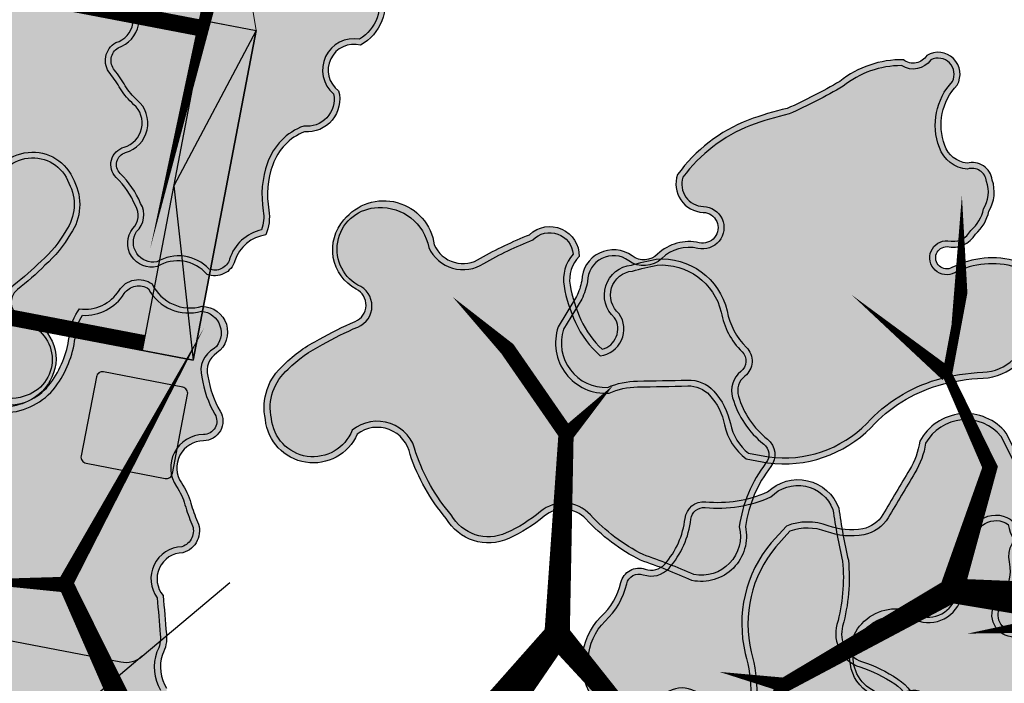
# Model space of a CAD drawing. Header units: metres. Extents: x 32353251 to 32353583, y 5707748 to 5708004.
# Tile 151 of 164: x 32353513 to 32353532, y 5707858 to 5707871. Entities that reach past the tile are written whole.
import ezdxf

# ---------------------------------------------------------------- set-up
doc = ezdxf.new("R2010")
doc.units = ezdxf.units.M
doc.header["$LTSCALE"] = 0.75
doc.layers.get('0').update_dxf_attribs({"linetype": 'CONTINUOUS'})
doc.layers.add('10414942$0$_Hilfslayer', color=6, linetype='CONTINUOUS', plot=False)
for name, color, linetype in [('10414942$0$Beschilderung neu', 7, 'CONTINUOUS'), ('10414942$0$ST-LIN Rampe', 7, 'CONTINUOUS'), ('10414942$0$ST-LIN-Fahrbahn', 2, 'CONTINUOUS')]:
    doc.layers.add(name, color=color, linetype=linetype)
for name, color, linetype, lineweight, true_color in [('10414942$0$ST-LIN RINNE', 5, 'CONTINUOUS', 25, 0x0000ff), ('10414943$0$ST-Gehweg-Sol', 7, 'CONTINUOUS', 0, 0xffd7a8), ('10414943$0$ST-Mischfläche-Sol', 7, 'CONTINUOUS', 0, 0x636466)]:
    doc.layers.add(name, color=color, linetype=linetype, lineweight=lineweight, true_color=true_color)
doc.layers.add('10414942$0$ST-LIN_Rinne', color=141, linetype='CONTINUOUS', lineweight=0)
doc.layers.add('10414943$0$ST-Fahrbahn-Sol', color=7, linetype='CONTINUOUS', true_color=0xcccccc)
for name, color, linetype, transparency in [('10414944$0$PF-Krone', 33, 'CONTINUOUS', 0.7), ('10414944$0$PF-Krone_SOL', 70, 'CONTINUOUS', 0.7), ('10414944$0$ST-Baum', 7, 'CONTINUOUS', 0.7)]:
    doc.layers.add(name, color=color, linetype=linetype, transparency=transparency)
doc.layers.add('10414944$0$PF-Stamm', color=7, linetype='CONTINUOUS', true_color=0x5f5144, transparency=0.7)

# ---------------------------------------------------------------- blocks, each defined once
blk = doc.blocks.new('10414943')
at = {"layer": '10414943$0$ST-Fahrbahn-Sol'}
h = blk.add_hatch(color=256, dxfattribs=at)
h.dxf.hatch_style = 1
h.paths.add_polyline_path([(32353515.44, 5707864.419), (32353516.663, 5707870.803), (32353517.645, 5707870.615), (32353516.422, 5707864.231)])
at = {"layer": '10414943$0$ST-Mischfläche-Sol'}
h = blk.add_hatch(dxfattribs=at)
h.set_pattern_fill('AR-HBONE', color=256, scale=0.0042, angle=170)
h.set_pattern_definition([(215, (0, 0), (-0.1047920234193, -0.5943050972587), [1.28016, -0.42672]), (305, (-0.34955, -0.24476), (-0.1047920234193, -0.5943050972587), [1.28016, -0.42672])])
edge = h.paths.add_edge_path()
edge.add_line((32353333.407, 5707899.31), (32353335.24, 5707908.862))
edge.add_line((32353335.24, 5707908.862), (32353407.152, 5707895.034))
edge.add_line((32353407.152, 5707895.034), (32353413.706, 5707897.337))
edge.add_line((32353413.706, 5707897.337), (32353481.818, 5707884.239))
edge.add_line((32353481.818, 5707884.239), (32353497.176, 5707881.286))
edge.add_line((32353497.176, 5707881.286), (32353499.704, 5707880.189))
edge.add_line((32353499.704, 5707880.189), (32353502.939, 5707877.836))
edge.add_line((32353502.939, 5707877.836), (32353505.467, 5707876.739))
edge.add_line((32353505.467, 5707876.739), (32353517.005, 5707874.52))
edge.add_line((32353517.005, 5707874.52), (32353517.645, 5707870.615))
edge.add_line((32353517.645, 5707870.615), (32353516.663, 5707870.803))
edge.add_line((32353516.663, 5707870.803), (32353515.44, 5707864.419))
edge.add_line((32353515.44, 5707864.419), (32353479.337, 5707871.339))
edge.add_line((32353479.337, 5707871.339), (32353468.359, 5707873.443))
edge.add_line((32353468.359, 5707873.443), (32353468.779, 5707869.425))
edge.add_arc((32353471.762, 5707869.736), 3, 185.9559, 259.1498)
edge.add_line((32353471.198, 5707866.79), (32353499.612, 5707861.344))
edge.add_line((32353499.612, 5707861.344), (32353497.736, 5707858.394))
edge.add_line((32353497.736, 5707858.394), (32353462.939, 5707865.064))
edge.add_arc((32353461.81, 5707859.171), 6, 79.1498, 96.1372)
edge.add_line((32353461.168, 5707865.137), (32353452.41, 5707864.195))
edge.add_arc((32353451.769, 5707870.161), 6, 259.1149, 276.1372, ccw=False)
edge.add_line((32353450.636, 5707864.269), (32353424.341, 5707869.325))
edge.add_arc((32353425.474, 5707875.217), 6, 242.0483, 259.1149, ccw=False)
edge.add_line((32353422.662, 5707869.917), (32353415, 5707873.982))
edge.add_arc((32353412.188, 5707868.682), 6, 62.0483, 79.1497)
edge.add_line((32353413.318, 5707874.575), (32353366.067, 5707883.631))
edge.add_line((32353366.067, 5707883.631), (32353365.06, 5707886.87))
edge.add_line((32353365.06, 5707886.87), (32353331.246, 5707893.373))
edge.add_line((32353331.246, 5707893.373), (32353331.861, 5707896.566))
edge.add_line((32353331.861, 5707896.566), (32353338.356, 5707895.321))
edge.add_line((32353338.356, 5707895.321), (32353340.491, 5707897.948))
edge.add_line((32353340.491, 5707897.948), (32353344.413, 5707897.2))
edge.add_line((32353344.413, 5707897.2), (32353345.428, 5707893.961))
edge.add_line((32353345.428, 5707893.961), (32353351.009, 5707892.888))
edge.add_line((32353351.009, 5707892.888), (32353351.574, 5707895.828))
edge.add_line((32353351.574, 5707895.828), (32353371.217, 5707892.063))
edge.add_line((32353371.217, 5707892.063), (32353370.648, 5707889.105))
edge.add_line((32353370.648, 5707889.105), (32353371.654, 5707885.87))
edge.add_line((32353371.654, 5707885.87), (32353406.652, 5707879.162))
edge.add_arc((32353407.216, 5707882.11), 3.001, 259.1591, 333.481)
edge.add_line((32353409.902, 5707880.769), (32353411.749, 5707884.294))
edge.add_line((32353411.749, 5707884.294), (32353333.407, 5707899.31))
at = {"layer": '10414943$0$ST-Fahrbahn-Sol', "flags": 128}
blk.add_lwpolyline([(32353515.44, 5707864.419), (32353516.663, 5707870.803), (32353517.645, 5707870.615), (32353516.422, 5707864.231)], close=True, dxfattribs=at)
at = {"layer": '10414943$0$ST-Gehweg-Sol', "flags": 128}
blk.add_lwpolyline([(32353413.706, 5707897.337), (32353481.818, 5707884.239), (32353497.176, 5707881.286), (32353499.704, 5707880.189), (32353502.939, 5707877.836), (32353505.467, 5707876.739), (32353517.005, 5707874.52), (32353517.645, 5707870.615), (32353516.663, 5707870.803), (32353515.44, 5707864.419), (32353479.337, 5707871.339), (32353468.359, 5707873.443), (32353468.779, 5707869.425, 0.330689), (32353471.198, 5707866.79), (32353499.612, 5707861.344), (32353497.736, 5707858.394), (32353462.939, 5707865.064, 0.074257), (32353461.168, 5707865.137), (32353452.41, 5707864.195, -0.074411), (32353450.636, 5707864.269), (32353424.341, 5707869.325, -0.074605)], format="xyb", dxfattribs=at)
blk = doc.blocks.new('10414942$0$WEGW_BF61D6879653EFA844086079E06FED')
at = {"true_color": 0xffffff}
for points in [[(-260, 0), (260, 0, 0.414214), (300, 40), (300, 560, 0.414214), (260, 600), (-260, 600, 0.414214), (-300, 560), (-300, 40, 0.414214), (-260, 0)], [(-260, 25), (260, 25, 0.414214), (275, 40), (275, 560, 0.414214), (260, 575), (-260, 575, 0.414214), (-275, 560), (-275, 40, 0.414214), (-260, 25)], [(140, 356.8, 0.996081), (-140, 357.9, 1.003935), (140, 356.8)]]:
    blk.add_hatch(color=7, dxfattribs=at).paths.add_polyline_path(points, flags=0)
at = {"true_color": 0x000000}
for points in [[(-260, 10), (260, 10, 0.414214), (290, 40), (290, 560, 0.414214), (260, 590), (-260, 590, 0.414214), (-290, 560), (-290, 40, 0.414214), (-260, 10)], [(-107.6, 315.9), (-83.9, 315.9, 0.887771), (-35, 321.8), (-35, 324.7, 0.414214), (-59.8, 349.5), (-70, 349.5), (-70, 369.9), (-59.8, 369.9, 2.124942), (-82.7, 397.6), (-106.3, 397.6, -0.954124), (-13.1, 393.3), (-13.1, 393.3, -0.243996), (-30.5, 359.9), (-30.5, 359.9, -0.250384), (-11.7, 324.7), (-11.7, 321.8, -0.941018), (-107.6, 315.9)], [(12, 320.3), (35.4, 320.3), (35.4, 393.3, -1), (82.1, 393.3), (82.1, 320.3, -1), (35.4, 320.3), (35.4, 320.3), (12, 320.3), (12, 393.3, -1), (105.4, 393.3), (105.4, 320.3, -1), (12, 320.3)], [(-139.5, 53.2), (-139.5, 63.7), (-101.2, 125.9), (-138, 125.9), (-138, 137.2), (-85.5, 137.2), (-85.5, 127.4), (-123.8, 65.2), (-85.5, 65.2), (-85.5, 53.2)], [(-73.5, 82.4), (-60.8, 82.4), (-60.8, 107.9, -1), (-26.2, 107.9), (-26.2, 82.4, -1), (-60.8, 82.4), (-60.8, 82.4), (-73.5, 82.4), (-73.5, 107.9, -1), (-13.5, 107.9), (-13.5, 82.4, -1), (-73.5, 82.4)], [(3, 53.2), (3, 137.2), (15, 137.2), (53.2, 77.2), (53.2, 137.2), (66, 137.2), (66, 53.2), (54, 53.2), (15.8, 113.2), (15.8, 53.2)], [(85.5, 53.2), (85.5, 137.2), (139.5, 137.2), (139.5, 125.2), (98.2, 125.2), (98.2, 101.2), (133.5, 101.2), (133.5, 89.9), (98.2, 89.9), (98.2, 65.2), (139.5, 65.2), (139.5, 53.2)]]:
    blk.add_hatch(color=18, dxfattribs=at).paths.add_polyline_path(points, flags=0)
at = {"true_color": 0xff0000}
blk.add_hatch(color=1, dxfattribs=at).paths.add_polyline_path([(190, 356.8, 0.996081), (-190, 358.3, 1.003935), (190, 356.8)], flags=0)
at = {"color": 18, "true_color": 0x000000}
blk.add_lwpolyline([(-260, 0), (260, 0, 0.414214), (300, 40), (300, 560, 0.414214), (260, 600), (-260, 600, 0.414214), (-300, 560), (-300, 40, 0.414214), (-260, 0), (-260, 0)], format="xyb", dxfattribs=at)
blk = doc.blocks.new('10414942')
at = {"layer": '10414942$0$_Hilfslayer'}
blk.add_line((32353515.435, 5707858.499), (32353511.241, 5707854.975), dxfattribs=at)
at = {"layer": '10414942$0$_Hilfslayer', "flags": 128}
blk.add_lwpolyline([(32353500.132, 5707861.244), (32353515.019, 5707858.391, 0.225768), (32353515.435, 5707858.499), (32353517.136, 5707859.929)], format="xyb", dxfattribs=at)
at = {"layer": '10414942$0$ST-LIN Rampe', "ltscale": 0.03}
for p, q in [((32353515.44, 5707864.419), (32353516.663, 5707870.803)), ((32353517.645, 5707870.615), (32353516.051, 5707867.611)), ((32353516.422, 5707864.231), (32353517.645, 5707870.615)), ((32353516.051, 5707867.611), (32353516.422, 5707864.231))]:
    blk.add_line(p, q, dxfattribs=at)
at = {"layer": '10414942$0$ST-LIN RINNE', "flags": 128}
for points in [[(32353401.934, 5707892.488), (32353334.574, 5707905.399), (32353421.576, 5707888.723, -0.073462), (32353425.454, 5707887.369), (32353431.654, 5707884.12, 0.073462), (32353435.697, 5707882.707), (32353445.518, 5707880.825, 0.073457), (32353449.795, 5707880.642), (32353456.757, 5707881.369, -0.073412), (32353460.86, 5707881.194), (32353460.862, 5707881.193), (32353516.607, 5707870.508)], [(32353333.463, 5707899.605), (32353415.555, 5707883.87, -0.073462), (32353419.598, 5707882.458), (32353425.799, 5707879.209, 0.073462), (32353429.676, 5707877.854), (32353449.317, 5707874.09, -0.000211), (32353449.317, 5707874.089, 0.073477), (32353453.421, 5707873.914), (32353460.383, 5707874.64, -0.07346), (32353464.662, 5707874.457), (32353515.496, 5707864.714)]]:
    blk.add_lwpolyline(points, format="xyb", dxfattribs=at)
at = {"layer": '10414942$0$ST-LIN-Fahrbahn', "flags": 128}
for points in [[(32353330.09, 5707910.916), (32353330.034, 5707910.611, 0.411579), (32353333.216, 5707905.965), (32353421.633, 5707889.018), (32353421.633, 5707889.018, -0.073462), (32353425.593, 5707887.635), (32353425.593, 5707887.635), (32353431.793, 5707884.385), (32353431.793, 5707884.385, 0.073462), (32353435.754, 5707883.002), (32353435.754, 5707883.002), (32353445.574, 5707881.12), (32353445.574, 5707881.12, 0.073457), (32353449.764, 5707880.941), (32353449.764, 5707880.941), (32353456.726, 5707881.667), (32353456.726, 5707881.667, -0.073412), (32353460.916, 5707881.488), (32353460.916, 5707881.488), (32353460.918, 5707881.488), (32353460.918, 5707881.488), (32353517.645, 5707870.615), (32353517.645, 5707870.615), (32353517.645, 5707870.615)], [(32353327.34, 5707894.124), (32353327.541, 5707895.265, -0.418693), (32353333.407, 5707899.31), (32353415.499, 5707883.575), (32353415.499, 5707883.575, -0.073462), (32353419.459, 5707882.192), (32353419.459, 5707882.192), (32353425.659, 5707878.943), (32353425.659, 5707878.943, 0.073462), (32353429.62, 5707877.56), (32353429.62, 5707877.56), (32353449.262, 5707873.795), (32353449.262, 5707873.795), (32353449.261, 5707873.795), (32353449.261, 5707873.795, 0.073477), (32353453.452, 5707873.616), (32353453.452, 5707873.616), (32353460.414, 5707874.342), (32353460.414, 5707874.342, -0.07346), (32353464.606, 5707874.163), (32353464.606, 5707874.163), (32353516.422, 5707864.231), (32353516.422, 5707864.231), (32353516.422, 5707864.231)]]:
    blk.add_lwpolyline(points, format="xyb", dxfattribs=at)
at = {"layer": '10414942$0$ST-LIN_Rinne', "const_width": 0.3}
for points in [[(32353334.602, 5707905.546), (32353421.605, 5707888.871, -0.073462), (32353425.524, 5707887.502), (32353431.724, 5707884.253, 0.073462), (32353435.726, 5707882.855), (32353445.546, 5707880.973, 0.073457), (32353449.78, 5707880.792), (32353456.742, 5707881.518, -0.073412), (32353460.888, 5707881.341), (32353460.89, 5707881.341), (32353516.635, 5707870.656)], [(32353333.435, 5707899.457), (32353415.527, 5707883.723, -0.073462), (32353419.529, 5707882.325), (32353425.729, 5707879.076, 0.073462), (32353429.648, 5707877.707), (32353449.289, 5707873.942, -0.000211), (32353449.289, 5707873.942, 0.073477), (32353453.437, 5707873.765), (32353460.399, 5707874.491, -0.07346), (32353464.634, 5707874.31), (32353515.468, 5707864.567)]]:
    blk.add_lwpolyline(points, format="xyb", dxfattribs=at)
at = {"layer": '10414942$0$Beschilderung neu', "xscale": 0.003, "yscale": 0.003, "zscale": 0.002, "rotation": 259.0799799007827}
blk.add_blockref('10414942$0$WEGW_BF61D6879653EFA844086079E06FED', (32353514.4, 5707863.144), dxfattribs=at)
blk = doc.blocks.new('10414944$0$PF-BAUM_12')
at = {"layer": '10414944$0$PF-Krone_SOL', "transparency": 33554457}
h = blk.add_hatch(color=256, dxfattribs=at)
h.dxf.hatch_style = 1
h.set_gradient(color1=(88, 186, 72), color2=(175, 217, 170), tint=1, name='INVSPHERICAL')
edge = h.paths.add_edge_path()
edge.add_arc((-1.2758, 1.3994), 0.541, 250.247, 303.4279)
edge.add_arc((-0.5984, 0.4188), 0.6511, 94.3691, 125.6409, ccw=False)
edge.add_arc((-0.5871, 0.2707), 0.7996, 79.906, 94.3691, ccw=False)
edge.add_arc((-0.4074, 1.2805), 0.2261, 259.906, 345.0368)
edge.add_arc((3.3556, 0.2748), 3.669, 162.1844, 165.0368, ccw=False)
edge.add_arc((-0.2456, 1.4321), 0.1137, 342.1844, 421.4181)
edge.add_arc((-0.3772, 1.1907), 0.3886, 61.4181, 105.4179)
edge.add_arc((-0.4936, 1.6129), 0.0494, 76.8677, 285.4179, ccw=False)
edge.add_arc((-0.4342, 1.767), 0.1165, 245.5523, 317.8819)
edge.add_arc((-0.4413, 1.8543), 0.1901, 299.5067, 335.7073)
edge.add_arc((-0.3904, 1.8889), 0.1664, 317.3096, 366.5168)
edge.add_arc((-0.3153, 1.9138), 0.0904, 356.15, 452.3298)
edge.add_arc((-0.2837, 2.1143), 0.1157, 186.3955, 252.2185, ccw=False)
edge.add_arc((-0.1459, 2.1399), 0.2556, 124.2968, 188.6524, ccw=False)
edge.add_arc((-0.3624, 2.4158), 0.0972, 318.2129, 468.9396)
edge.add_arc((-0.4455, 2.5549), 0.0698, 219.6885, 317.568, ccw=False)
edge.add_arc((-0.5987, 2.0825), 0.4392, 76.9102, 116.5449)
edge.add_arc((-1.4951, 4.5572), 2.1964, 281.7611, 288.5889, ccw=False)
edge.add_arc((-1.0114, 0.8578), 1.5496, 91.3323, 98.0021)
edge.add_arc((-1.1102, 1.691), 0.7109, 99.4638, 131.7622)
edge.add_arc((-1.4773, 2.1554), 0.1252, 148.2467, 256.0758)
edge.add_arc((-1.5238, 1.968), 0.068, -114.9556, 76.0758, ccw=False)
edge.add_arc((-1.6369, 1.7248), 0.2002, 65.0444, 122.1083)
edge.add_arc((-1.7899, 1.9686), 0.0876, 221.6314, 302.1083, ccw=False)
edge.add_arc((-1.9603, 1.8172), 0.1403, 41.6314, 166.8648)
edge.add_arc((-2.3449, 1.9519), 0.2684, 321.9495, 337.4752, ccw=False)
edge.add_line((-2.1335, 1.7864), (-2.2407, 1.6721))
edge.add_arc((-2.0502, 1.5575), 0.2224, 148.9568, 261.833)
edge.add_arc((-2.0149, 1.0239), 0.3205, 78.7718, 102.0334, ccw=False)
edge.add_arc((0.8412, 15.4111), 14.3475, 258.77175, 259.65948)
edge.add_arc((-1.7568, 1.1728), 0.1259, 30.356, 79.6595, ccw=False)
edge.add_arc((-1.8871, 1.0965), 0.2769, -0.4934, 30.356, ccw=False)
edge.add_arc((-1.3602, 1.092), 0.25, 179.5066, 221.3188)
edge.add_line((-1.548, 0.9269), (-1.4587, 0.8902))
edge = h.paths.add_edge_path()
edge.add_arc((-2.0595, -1.0849), 0.2169, 117.743, 251.4279, ccw=False)
edge.add_arc((-2.2535, -0.7961), 0.1343, 313.8671, 413.8729)
edge.add_arc((-1.1381, 0.5382), 1.6051, 221.524, 229.789, ccw=False)
edge.add_arc((-2.2843, -0.4137), 0.1251, 108.798, 243.7029, ccw=False)
edge.add_arc((-2.2657, -0.171), 0.1376, 244.6115, 299.8242)
edge.add_arc((-2.4922, 0.2242), 0.593, 299.8242, 314.8752)
edge.add_arc((-2.3634, 0.0948), 0.4104, 314.8752, 336.5607)
edge.add_arc((-2.0604, -0.1191), 0.0893, 34.547, 142.2333)
edge.add_arc((-2.2509, -0.0174), 0.1288, 205.94, 338.605, ccw=False)
edge.add_arc((-1.1082, 0.8264), 1.5473, 211.5442, 215.5748, ccw=False)
edge.add_arc((-2.1647, 0.1359), 0.2879, 123.2934, 204.4063, ccw=False)
edge.add_arc((-2.4675, 0.6266), 0.289, 300.0552, 335.4001)
edge.add_arc((-2.1302, 0.4722), 0.0819, 58.4002, 155.4001, ccw=False)
edge.add_arc((-2.0455, 0.6099), 0.0798, 238.4002, 306.4204)
edge.add_arc((-2.2163, 0.8415), 0.3675, 306.4204, 341.4929)
edge.add_arc((-1.7884, 0.6982), 0.0838, 72.4288, 161.4929, ccw=False)
edge.add_arc((-1.597, 1.3024), 0.5499, 252.4288, 281.6379)
edge.add_arc((-1.3833, 0.6006), 0.1928, 8.2479, 122.231, ccw=False)
edge.add_arc((1.4313, 0.4424), 2.6303, 175.9465, 181.0704)
edge.add_arc((-2.004, 0.487), 0.8109, 332.6061, 353.3579, ccw=False)
edge.add_arc((-1.1696, 0.0546), 0.1289, 152.6061, 239.8128)
edge.add_arc((-1.5709, -0.6354), 0.6693, 44.4632, 59.8128, ccw=False)
edge.add_arc((-1.2417, -0.3122), 0.208, -40.1663, 44.4632, ccw=False)
edge.add_arc((-1.7965, -0.0425), 0.8201, 308.5293, 330.4961, ccw=False)
edge.add_arc((-1.2134, -0.8063), 0.142, 120.5815, 237.174)
edge.add_arc((-1.3033, -1.1297), 0.2045, -64.491, 86.396, ccw=False)
edge.add_arc((-1.343, -1.1115), 0.2397, 240.4754, 302.2336, ccw=False)
edge.add_arc((-1.2125, -0.7918), 0.5839, 226.3665, 244.7952, ccw=False)
edge.add_arc((-0.7205, -0.1508), 1.3901, 222.9429, 229.9249, ccw=False)
edge.add_arc((-1.7937, -1.1495), 0.076, 42.9191, 173.4992)
edge.add_arc((-2.058, -1.1133), 0.1908, 248.2896, 351.6714, ccw=False)
edge = h.paths.add_edge_path()
edge.add_arc((1.2059, -0.0381), 0.6649, 150.7734, 194.5558)
edge.add_arc((0.911, -0.0942), 0.3659, 197.6599, 276.7526)
edge.add_arc((0.9525, -0.0442), 0.4134, 270.2152, 305.5241)
edge.add_arc((1.2637, -0.512), 0.1494, -27.7225, 118.3909, ccw=False)
edge.add_arc((1.6106, -0.6627), 0.2295, 159.2735, 288.7974)
edge.add_arc((1.6267, -1.1446), 0.2709, -1.083, 77.6692, ccw=False)
edge.add_arc((2.1687, -1.0477), 0.2897, 200.6132, 382.9337)
edge.add_arc((2.7072, -0.7257), 0.3429, 147.8227, 217.591, ccw=False)
edge.add_arc((2.4468, -0.3829), 0.1629, 259.448, 409.1515)
edge.add_arc((2.7989, 0.0617), 0.4045, 199.7173, 232.6211, ccw=False)
edge.add_arc((2.5485, -0.1163), 0.1368, 103.2593, 162.2981, ccw=False)
edge.add_arc((2.4584, 0.1299), 0.1274, 297.4752, 447.5021)
edge.add_arc((2.4597, 0.3353), 0.0783, 98.8157, 273.1184, ccw=False)
edge.add_arc((2.4, 0.5247), 0.1217, 293.027, 374.9291)
edge.add_arc((2.0245, 0.3266), 0.5439, 24.9483, 42.1183)
edge.add_arc((1.7775, 0.1571), 0.8417, 39.3994, 55.75)
edge.add_arc((2.2887, 0.9354), 0.0906, 104.7131, 245.5829, ccw=False)
edge.add_arc((2.2455, 1.1001), 0.0797, 284.7131, 435.2869)
edge.add_arc((2.1786, 0.8455), 0.3429, 75.2869, 90.1544)
edge.add_arc((2.192, 1.2908), 0.1034, 200.5438, 262.034, ccw=False)
edge.add_arc((1.8708, 1.2323), 0.2255, 5.6552, 92.2855)
edge.add_arc((1.8923, 1.533), 0.0813, 129.4673, 248.0142, ccw=False)
edge.add_arc((1.6377, 1.5925), 0.2029, 0.9413, 108.0271)
edge.add_arc((1.5516, 2.0411), 0.2568, 198.8038, 275.2311, ccw=False)
edge.add_arc((1.081, 1.9053), 0.2335, 13.1092, 167.2288)
edge.add_arc((0.6671, 1.9992), 0.1909, 279.3003, 347.2288, ccw=False)
edge.add_arc((0.7224, 1.6615), 0.1513, 99.3003, 228.8092)
edge.add_arc((0.4652, 1.3676), 0.2392, 21.1744, 48.8092, ccw=False)
edge.add_arc((0.3242, 1.313), 0.3904, -10.7857, 21.1744, ccw=False)
edge.add_arc((-0.3793, 1.447), 1.1066, 325.7449, 349.2143, ccw=False)
edge.add_arc((0.3558, 0.9464), 0.2172, 278.2663, 325.7449, ccw=False)
edge.add_arc((0.408, 0.5869), 0.146, 98.2663, 271.6731)
edge.add_arc((0.4514, -0.8972), 1.3387, 79.7675, 91.6731, ccw=False)
edge.add_arc((0.6892, 0.3779), 0.0423, -16.4325, 90.0101, ccw=False)
edge.add_line((0.7298, 0.3659), (0.6257, 0.2866))
edge = h.paths.add_edge_path()
edge.add_arc((-1.5552, -2.2569), 0.1724, 12.6189, 77.7455)
edge.add_arc((-1.4977, -1.992), 0.0986, 164.1816, 257.7455, ccw=False)
edge.add_arc((-1.7215, -1.8391), 0.1803, 315.6358, 396.2247)
edge.add_arc((-1.4722, -1.6964), 0.1099, 56.0167, 199.1656, ccw=False)
edge.add_arc((-1.3562, -1.5375), 0.087, 231.1844, 306.609)
edge.add_arc((-1.4968, -1.2476), 0.4081, 298.1575, 320.4218)
edge.add_arc((-1.118, -1.5607), 0.0835, 20.6534, 140.4218, ccw=False)
edge.add_arc((-0.9321, -1.4907), 0.1152, 200.6534, 324.1572)
edge.add_arc((-0.5981, -1.7319), 0.2968, 125.8433, 144.1572, ccw=False)
edge.add_arc((-1.1307, -0.9947), 0.6126, 305.8433, 313.7683)
edge.add_arc((-0.6402, -1.5068), 0.0965, 35.283, 133.7683, ccw=False)
edge.add_arc((-0.4573, -1.4114), 0.1114, 200.8653, 329.8017)
edge.add_arc((5.9643, -14.9126), 14.8587, 114.56415, 115.19461, ccw=False)
edge.add_arc((-0.1458, -1.5341), 0.1511, 81.9994, 116.2838, ccw=False)
edge.add_arc((-0.1295, -1.2153), 0.1692, 271.6238, 322.4573)
edge.add_arc((0.4219, -2.3582), 1.1204, 101.7391, 111.8636, ccw=False)
edge.add_arc((0.2817, -1.7045), 0.4518, 61.0493, 101.1946, ccw=False)
edge.add_arc((0.4293, -1.462), 0.1686, -13.3297, 65.0541, ccw=False)
edge.add_arc((0.701, -1.5438), 0.116, 158.2537, 207.0243)
edge.add_arc((0.7267, -1.4357), 0.2061, 231.2626, 284.3776)
edge.add_arc((0.7594, -1.468), 0.1684, 276.3107, 373.1888)
edge.add_arc((1.0623, -1.3226), 0.1754, 121.9096, 217.5827, ccw=False)
edge.add_arc((1.2009, -1.5786), 0.4663, 12.4963, 119.7416, ccw=False)
edge.add_arc((1.5062, -1.4974), 0.1512, -66.2252, 7.4787, ccw=False)
edge.add_arc((1.5907, -1.7479), 0.1146, 101.8196, 224.4343)
edge.add_arc((1.3238, -2.0366), 0.2788, -26.9882, 48.417, ccw=False)
edge.add_arc((1.3365, -2.0229), 0.2743, 258.9909, 329.2486, ccw=False)
edge.add_arc((1.6618, -1.4757), 0.8996, 229.3858, 245.1764, ccw=False)
edge.add_arc((0.9994, -2.237), 0.1097, 45.6037, 249.2448)
edge.add_arc((0.8451, -2.4465), 0.1573, -95.435, 42.7788, ccw=False)
edge.add_arc((0.8007, -2.2203), 0.3839, 232.8, 274.4074, ccw=False)
edge.add_arc((0.4866, -2.6064), 0.1147, 44.402, 165.1103)
edge.add_arc((0.2716, -2.5387), 0.1109, 123.3852, 339.8557, ccw=False)
edge.add_arc((0.9022, -2.3675), 0.6961, 164.2604, 186.4803, ccw=False)
edge.add_arc((0.1064, -2.2008), 0.1278, 9.9652, 176.7192)
edge.add_arc((-48.3159, -1.4499), 48.3004, 358.76613, 359.11787, ccw=False)
edge.add_arc((-0.3152, -2.3669), 0.3137, 290.4729, 336.8998, ccw=False)
edge.add_arc((-0.2908, -2.4562), 0.2217, 213.8839, 292.6434, ccw=False)
edge.add_arc((-0.5922, -2.5593), 0.1191, 350.144, 508.4434)
edge.add_arc((-0.7458, -2.3559), 0.1504, 180.1486, 290.2791, ccw=False)
edge.add_arc((-1.1241, -2.4703), 0.2548, 26.5922, 75.6656)
edge.add_arc((-1.166, -2.6346), 0.4243, 75.6656, 104.3344)
edge.add_arc((-1.3217, -2.0253), 0.2045, 251.4046, 284.3344, ccw=False)
at = {"layer": '10414944$0$PF-Krone'}
for points in [[(-0.1913, 1.5319, 0.194379), (-0.4805, 1.5653, -1.286295), (-0.4824, 1.6609, 0.326511), (-0.3477, 1.6889, 0.159282), (-0.2681, 1.7761, 0.218069), (-0.2251, 1.9078, 0.446169), (-0.319, 2.0042, -0.295374), (-0.3986, 2.1015, -0.288426), (-0.29, 2.3511, 0.772377), (-0.394, 2.5078, -0.455092), (-0.4992, 2.5103, 0.174684), (-0.7949, 2.4754, -0.029801), (-1.0474, 2.4069, 0.029111), (-1.2271, 2.3923, 0.141869), (-1.5837, 2.2213, 0.508586), (-1.5074, 2.034, -1.101217), (-1.5525, 1.9063, 0.254264), (-1.7433, 1.8944, -0.366329), (-1.8554, 1.9104, 0.608209), (-2.0969, 1.8491, -0.067848), (-2.1335, 1.7864, 0), (-2.2407, 1.6721, 0.536623), (-2.0818, 1.3373, -0.101848), (-1.9525, 1.3382, 0.003873), (-1.7342, 1.2967, -0.218508), (-1.6482, 1.2364, -0.135425), (-1.6102, 1.0941, 0.184492), (-1.548, 0.9269), (-1.4587, 0.8902, 0.236302), (-0.9778, 0.9479, -0.137302), (-0.648, 1.068, -0.063191), (-0.447, 1.0579, 0.389536), (-0.189, 1.2221, -0.012446)], [(-0.2037, 1.5091, 0.194379), (-0.4736, 1.5402, -1.313113), (-0.4736, 1.6855, 0.345734), (-0.3643, 1.7094, 0.172714), (-0.2901, 1.7907, 0.230529), (-0.2512, 1.9073, 0.475615), (-0.3219, 1.9779, -0.304436), (-0.4244, 2.098, -0.284585), (-0.3075, 2.3706, 0.726016), (-0.3802, 2.4848, -0.402009), (-0.5128, 2.4867, 0.170881), (-0.7849, 2.4513, -0.030277), (-1.0444, 2.381, 0.029443), (-1.2231, 2.3665, 0.140272), (-1.5634, 2.2045, 0.497246), (-1.5012, 2.0592, -1.101217), (-1.5634, 1.8827, 0.254264), (-1.7295, 1.8724, -0.366329), (-1.8748, 1.8931, 0.61415), (-2.072, 1.8412, -0.070819), (-2.1138, 1.7695, 0), (-2.2198, 1.6564, 0.525075), (-2.0824, 1.3638, -0.0983), (-1.9475, 1.3638, 0.003873), (-1.7295, 1.3222, -0.218508), (-1.6257, 1.2496, -0.135425), (-1.5842, 1.0939, 0.177651), (-1.5323, 0.9486), (-1.4493, 0.9145, 0.235756), (-0.9926, 0.9693, -0.137109), (-0.65, 1.0939, -0.063191), (-0.4424, 1.0835, 0.389536), (-0.2141, 1.2288, -0.012446)], [(-0.2055, -2.6607, -0.357852), (-0.4749, -2.5797, 0.826532), (-0.6937, -2.497, -0.521291), (-0.8962, -2.3563, 0.217457), (-1.061, -2.2235, 0.125748), (-1.2711, -2.2235, -0.14468), (-1.3869, -2.2192, 0.292073), (-1.5186, -2.0883, -0.432551), (-1.5925, -1.9652, 0.366883), (-1.576, -1.7325, -0.720884), (-1.4107, -1.6053, 0.341522), (-1.3043, -1.6073, 0.097453), (-1.1823, -1.5075, -0.576003), (-1.0399, -1.5313, 0.597917), (-0.8388, -1.5581, -0.08008), (-0.772, -1.4913, 0.034593), (-0.7069, -1.4371, -0.458286), (-0.5614, -1.451, 0.630565), (-0.361, -1.4674, -0.002751), (-0.2127, -1.3986, -0.15072), (-0.1247, -1.3845, 0.225513), (0.0047, -1.3184, -0.044205)], [(-0.2151, -2.6365, -0.344816), (-0.4477, -2.573, 0.767089), (-0.7104, -2.4752, -0.515063), (-0.8701, -2.3505, 0.223578), (-1.0546, -2.1983, 0.125748), (-1.2775, -2.1983, -0.125245), (-1.3656, -2.1984, 0.270797), (-1.5131, -2.0629, -0.432551), (-1.5675, -1.9722, 0.354737), (-1.5553, -1.7285, -0.649808), (-1.424, -1.6226, 0.359616), (-1.292, -1.6303, 0.097453), (-1.1623, -1.5241, -0.576003), (-1.0642, -1.5405, 0.597917), (-0.8177, -1.5733, -0.08008), (-0.7567, -1.5124, 0.034593), (-0.6889, -1.4559, -0.446057), (-0.5843, -1.4638, 0.599943), (-0.343, -1.4877, -0.002629), (-0.2015, -1.4221, -0.15559), (-0.1264, -1.4105, 0.218765), (0.0207, -1.3401, -0.04262)]]:
    blk.add_lwpolyline(points, format="xyb", dxfattribs=at)
for points in [[(-2.1286, -1.2905, -0.65991), (-2.1605, -0.8929, 0.466338), (-2.1744, -0.6876, -0.036078), (-2.3398, -0.5259, -0.667578), (-2.3247, -0.2952, 0.245683), (-2.1973, -0.2903, 0.065767), (-2.0738, -0.1961, 0.094904), (-1.9868, -0.0685, 0.507802), (-2.131, -0.0644, -0.653541), (-2.3667, -0.0738, -0.017589), (-2.4268, 0.0169, -0.369479), (-2.3227, 0.3765, 0.155455), (-2.2047, 0.5063, -0.450466), (-2.0873, 0.542, 0.305827), (-1.9981, 0.5457, 0.154239), (-1.8678, 0.7248, -0.409437), (-1.7631, 0.7781, 0.128143), (-1.4861, 0.7637, -0.54286), (-1.1924, 0.6283, 0.022361), (-1.1986, 0.3932, -0.090795), (-1.284, 0.1139, 0.400005), (-1.2344, -0.0569, -0.067076), (-1.0933, -0.1666, -0.387019), (-1.0828, -0.4464, -0.096143), (-1.2857, -0.6841, 0.557693), (-1.2904, -0.9256, -0.773495), (-1.2152, -1.3143, -0.276189), (-1.4612, -1.3201, -0.080584), (-1.6154, -1.2144, -0.030474), (-1.7381, -1.0978, 0.640635), (-1.8692, -1.1409, -0.484398)], [(-2.2272, -1.1718, -0.377035), (-2.1418, -0.911, 0.462758), (-2.1582, -0.6671, -0.036793), (-2.3239, -0.5046, -0.650672), (-2.3251, -0.3233, 0.226885), (-2.1843, -0.3129, 0.065767), (-2.0555, -0.2145, 0.102669), (-1.9578, -0.0664, 0.560734), (-2.154, -0.0518, -0.672352), (-2.3442, -0.0605, -0.017696), (-2.4038, 0.0291, -0.366993), (-2.309, 0.3543, 0.154831), (-2.181, 0.4955, -0.450466), (-2.1009, 0.5198, 0.305827), (-1.9827, 0.5248, 0.154239), (-1.8432, 0.7165, -0.409437), (-1.7709, 0.7533, 0.13033), (-1.476, 0.7393, -0.546373), (-1.2186, 0.6272, 0.02192), (-1.2246, 0.3945, -0.090238), (-1.3071, 0.1259, 0.400005), (-1.2475, -0.0793, -0.067076), (-1.1118, -0.1848, -0.390762), (-1.1042, -0.4314, -0.096389), (-1.3005, -0.6626, 0.568263), (-1.2983, -0.9513, -0.791061), (-1.2278, -1.2915, -0.279339), (-1.4492, -1.297, -0.081396), (-1.5981, -1.195, -0.030819), (-1.7198, -1.0793, 0.674462), (-1.888, -1.14, -0.76422)]]:
    blk.add_lwpolyline(points, format="xyb", close=True, dxfattribs=at)
at = {"layer": '10414944$0$PF-Stamm'}
for points in [[(0.0456, -0.1011, 0.2167, 0.1084, 0), (-0.7801, 0.1666, 0.1084, 0.065, 0), (-0.4991, 0.6653, 0.065, 0.0433, 0), (-0.5991, 1.1076, 0.0433, 0.0433, 0), (-0.4753, 1.4051, 0.065, 1.976742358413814e-14, 0), (-0.3709, 1.869, 0, 0, 0)], [(-0.5991, 1.1076, 0.065, 0, 0), (-0.9411, 1.541, 0, 0, 0)], [(-0.7801, 0.1666, 0.1084, 0.065, 0), (-1.5906, -0.088, 0.065, 0, 0), (-1.8608, 0.029, 0, 0, 0)], [(-1.5855, -0.0745, 0.065, 0.065, 0), (-1.8491, -0.4467, 0.065, 0, 0), (-1.9786, -0.7431, 0, 0, 0)], [(0.3792, -1.2284, 0.1084, 0.065, 0), (-0.2688, -1.8764, 0.065, 0, 0), (-1.4983, -1.6926, 0, 0, 0)], [(-0.2593, -1.8859, 0.065, 0, 0), (-0.1056, -2.3597, 0, 0, 0), (-0.2688, -2.6512, 0, 0, 0)]]:
    blk.add_lwpolyline(points, format="xyseb", dxfattribs=at)
blk = doc.blocks.new('10414944')
at = {"layer": '10414944$0$ST-Baum'}
for p, xscale, yscale, zscale, rotation in [((32353509.075, 5707873.255), 4.188024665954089, 4.188024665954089, 1.74501027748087, 85), ((32353534.6, 5707859.766), 4.372943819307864, 4.372943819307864, 1.82205992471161, 12), ((32353521.548, 5707855.85), 4.546059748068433, 4.546059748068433, 1.89419156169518, 250), ((32353538.182, 5707853.386), 4.137973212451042, 4.137973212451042, 1.724155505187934, 300.0000000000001)]:
    blk.add_blockref('10414944$0$PF-BAUM_12', p, dxfattribs=dict(at, xscale=xscale, yscale=yscale, zscale=zscale, rotation=rotation))

msp = doc.modelspace()

# ---------------------------------------------------------------- block references
for name in ['10414944', '10414943']:
    msp.add_blockref(name, (0, 0))

# ---------------------------------------------------------------- next in the draw order: block references
msp.add_blockref('10414942', (0, 0))

doc.saveas('drawing.dxf')
